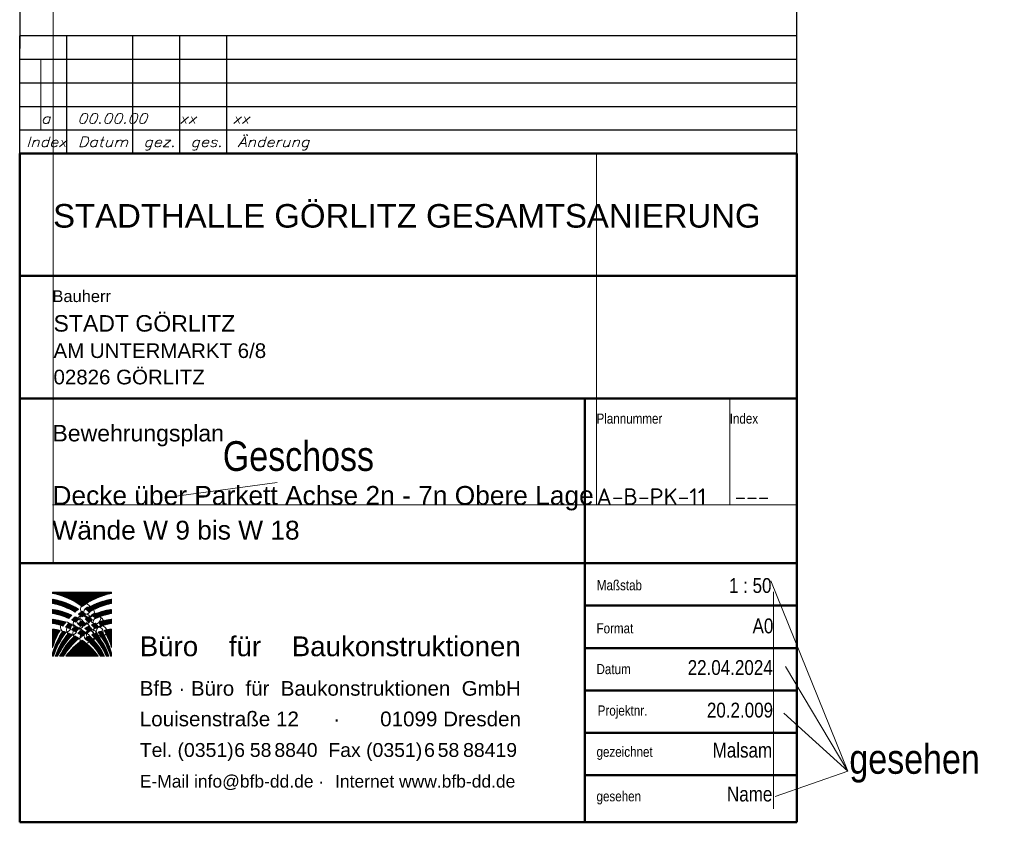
# Model space of a CAD drawing. Header units: millimetres. Extents: x 0 to 93, y 0 to 42.
# Tile 8 of 12: x 69.2 to 79.6, y 0.5 to 9. Entities that reach past the tile are written whole.
import ezdxf
from ezdxf.enums import TextEntityAlignment as Align

# ---------------------------------------------------------------- set-up
doc = ezdxf.new("R2010")
doc.units = ezdxf.units.MM
doc.styles.add('Arial', font='arial.ttf')
doc.styles.add('Arial Narrow', font='ARIALN.TTF')
doc.styles.add('isocp', font='isocp', dxfattribs={"width": 1.1})
doc.styles.add('Italic', font='Italic', dxfattribs={"width": 1.15})
pattern_1 = [(45, (0, 0), (-0.0035355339, 0.0035355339), [])]
pattern_2 = [(0, (0, 0), (0, 0.005), [])]

msp = doc.modelspace()

# ---------------------------------------------------------------- hatches: boundary and pattern name
at = {"lineweight": 13}
h = msp.add_hatch(dxfattribs=at)
h.set_pattern_fill('Mau', color=6, scale=0.01, angle=45, style=0, pattern_type=2)
h.set_pattern_definition(pattern_1)
h.paths.add_polyline_path([(70.158562, 2.841816), (70.158562, 2.7974), (70.144713, 2.794203), (70.13092, 2.790771), (70.117188, 2.787105), (70.10352, 2.783206), (70.08992, 2.779076), (70.076392, 2.774715), (70.06294, 2.770125), (70.049568, 2.765307), (70.03628, 2.760263), (70.02308, 2.754994), (70.00997, 2.749501), (69.996957, 2.743786), (69.984042, 2.737851), (69.971229, 2.731698), (69.958524, 2.725327), (69.945928, 2.718742), (69.933446, 2.711944), (69.921081, 2.704934), (69.917404, 2.708258), (69.913708, 2.711561), (69.909992, 2.714841), (69.906257, 2.718099), (69.902502, 2.721335), (69.898729, 2.724549), (69.894936, 2.72774), (69.891124, 2.730909), (69.887294, 2.734055), (69.883445, 2.737179), (69.894975, 2.744118), (69.906621, 2.750861), (69.91838, 2.757406), (69.930249, 2.763749), (69.942223, 2.76989), (69.9543, 2.775827), (69.966476, 2.781557), (69.978748, 2.78708), (69.991112, 2.792394), (70.003564, 2.797497), (70.016101, 2.802388), (70.02872, 2.807065), (70.041416, 2.811527), (70.054186, 2.815772), (70.067026, 2.8198), (70.079933, 2.82361), (70.092902, 2.827199), (70.105931, 2.830568), (70.119015, 2.833715), (70.132151, 2.836639), (70.145335, 2.83934)])
h.paths.add_polyline_path([(70.144573, 2.900796), (70.130639, 2.897428), (70.116766, 2.893821), (70.102956, 2.889977), (70.089214, 2.885897), (70.075544, 2.881582), (70.061949, 2.877034), (70.048435, 2.872253), (70.035005, 2.867241), (70.021663, 2.862), (70.008412, 2.85653), (69.995257, 2.850835), (69.982202, 2.844915), (69.96925, 2.838772), (69.956405, 2.832408), (69.943671, 2.825825), (69.931052, 2.819024), (69.918552, 2.812008), (69.906173, 2.804779), (69.89392, 2.797339), (69.881796, 2.78969), (69.869806, 2.781834), (69.857951, 2.773774), (69.846237, 2.765512), (69.834523, 2.773774), (69.822668, 2.781834), (69.810678, 2.78969), (69.798554, 2.797339), (69.786301, 2.804779), (69.773923, 2.812008), (69.761422, 2.819024), (69.748803, 2.825824), (69.736069, 2.832408), (69.723224, 2.838772), (69.710272, 2.844915), (69.697217, 2.850835), (69.684062, 2.85653), (69.670812, 2.862), (69.657469, 2.867241), (69.644039, 2.872253), (69.630525, 2.877034), (69.616931, 2.881582), (69.603261, 2.885897), (69.589519, 2.889977), (69.575709, 2.893821), (69.561835, 2.897428), (69.547901, 2.900796), (69.533912, 2.903925), (69.533912, 2.914662), (70.158562, 2.914662), (70.158562, 2.903925)])
h.paths.add_polyline_path([(69.797498, 2.744118), (69.785852, 2.750861), (69.774093, 2.757406), (69.762225, 2.763749), (69.750251, 2.76989), (69.738174, 2.775827), (69.725998, 2.781557), (69.713726, 2.78708), (69.701362, 2.792394), (69.68891, 2.797497), (69.676373, 2.802388), (69.663754, 2.807065), (69.651058, 2.811527), (69.638288, 2.815772), (69.625448, 2.8198), (69.612541, 2.82361), (69.599572, 2.827199), (69.586543, 2.830568), (69.573459, 2.833715), (69.560323, 2.836639), (69.54714, 2.83934), (69.533912, 2.841816), (69.533912, 2.7974), (69.547761, 2.794203), (69.561554, 2.790771), (69.575286, 2.787105), (69.588955, 2.783206), (69.602555, 2.779076), (69.616082, 2.774715), (69.629534, 2.770125), (69.642906, 2.765307), (69.656194, 2.760263), (69.669395, 2.754994), (69.682504, 2.749501), (69.695518, 2.743786), (69.708433, 2.737851), (69.721245, 2.731698), (69.733951, 2.725327), (69.746546, 2.718742), (69.759028, 2.711944), (69.771393, 2.704934), (69.77507, 2.708259), (69.778766, 2.711561), (69.782482, 2.714841), (69.786217, 2.718099), (69.789972, 2.721335), (69.793745, 2.724549), (69.797538, 2.72774), (69.801349, 2.730909), (69.805179, 2.734055), (69.809028, 2.737179)])
h = msp.add_hatch(dxfattribs=at)
h.set_pattern_fill('Mau', color=6, scale=0.01, angle=45, style=0, pattern_type=2)
h.set_pattern_definition(pattern_1)
h.paths.add_polyline_path([(69.726225, 2.677659), (69.714704, 2.682639), (69.7031, 2.687425), (69.691417, 2.692017), (69.67966, 2.696411), (69.66783, 2.700608), (69.655931, 2.704606), (69.643968, 2.708404), (69.631942, 2.712001), (69.619857, 2.715395), (69.607718, 2.718587), (69.595526, 2.721574), (69.583286, 2.724357), (69.571002, 2.726934), (69.558675, 2.729305), (69.546311, 2.731469), (69.533912, 2.733425), (69.533912, 2.690704), (69.546457, 2.688139), (69.558958, 2.68537), (69.571412, 2.682399), (69.583817, 2.679227), (69.596169, 2.675853), (69.608464, 2.67228), (69.6207, 2.668508), (69.632873, 2.664538), (69.64498, 2.66037), (69.657017, 2.656007), (69.668983, 2.65145), (69.680873, 2.646698), (69.692684, 2.641755), (69.704413, 2.63662), (69.707643, 2.640294), (69.710894, 2.643948), (69.714167, 2.647583), (69.717461, 2.651199), (69.720776, 2.654796), (69.724111, 2.658374), (69.727468, 2.661931), (69.730846, 2.665469), (69.734244, 2.668988), (69.737662, 2.672486)])
h = msp.add_hatch(dxfattribs=at)
h.set_pattern_fill('Mau', color=6, scale=0.01, angle=45, style=0, pattern_type=2)
h.set_pattern_definition(pattern_1)
h.paths.add_polyline_path([(70.158562, 2.733425), (70.158562, 2.690704), (70.146018, 2.688139), (70.133516, 2.68537), (70.121062, 2.682399), (70.108657, 2.679227), (70.096305, 2.675854), (70.08401, 2.67228), (70.071774, 2.668508), (70.059601, 2.664538), (70.047494, 2.66037), (70.035456, 2.656007), (70.023491, 2.65145), (70.011601, 2.646698), (69.99979, 2.641755), (69.98806, 2.63662), (69.98483, 2.640294), (69.981579, 2.643948), (69.978307, 2.647583), (69.975013, 2.651199), (69.971698, 2.654796), (69.968362, 2.658373), (69.965006, 2.661931), (69.961628, 2.665469), (69.95823, 2.668987), (69.954812, 2.672486), (69.966249, 2.677659), (69.977771, 2.682639), (69.989375, 2.687425), (70.001057, 2.692016), (70.012815, 2.696411), (70.024645, 2.700608), (70.036543, 2.704606), (70.048507, 2.708404), (70.060533, 2.712001), (70.072617, 2.715395), (70.084757, 2.718587), (70.096948, 2.721574), (70.109188, 2.724357), (70.121473, 2.726934), (70.133799, 2.729305), (70.146163, 2.731469)])
h = msp.add_hatch(dxfattribs=at)
h.set_pattern_fill('Mau', color=6, scale=0.01, angle=45, style=0, pattern_type=2)
h.set_pattern_definition(pattern_1)
h.paths.add_polyline_path([(69.661593, 2.601973), (69.650219, 2.605411), (69.638789, 2.608656), (69.627305, 2.611707), (69.615771, 2.614562), (69.604191, 2.617221), (69.592567, 2.619683), (69.580903, 2.621948), (69.569202, 2.624014), (69.557467, 2.625881), (69.545703, 2.627548), (69.533912, 2.629016), (69.533912, 2.585346), (69.54497, 2.583223), (69.555995, 2.580936), (69.566985, 2.578486), (69.577937, 2.575872), (69.588849, 2.573096), (69.599718, 2.570158), (69.610543, 2.567058), (69.62132, 2.563798), (69.632048, 2.560378), (69.642723, 2.556799), (69.645626, 2.561035), (69.648555, 2.565254), (69.651509, 2.569455), (69.65449, 2.573638), (69.657496, 2.577802), (69.660527, 2.581948), (69.663584, 2.586075), (69.666666, 2.590183), (69.669774, 2.594272), (69.672906, 2.598342)])
h = msp.add_hatch(dxfattribs=at)
h.set_pattern_fill('Mau', color=6, scale=0.01, angle=45, style=0, pattern_type=2)
h.set_pattern_definition(pattern_1)
h.paths.add_polyline_path([(69.95333, 2.521825), (69.949463, 2.525673), (69.945567, 2.529492), (69.941643, 2.533283), (69.937692, 2.537045), (69.933714, 2.540778), (69.929708, 2.544482), (69.925676, 2.548156), (69.921617, 2.551802), (69.917531, 2.555417), (69.913284, 2.553202), (69.909052, 2.550957), (69.904835, 2.548684), (69.900634, 2.546382), (69.896448, 2.544051), (69.892279, 2.541691), (69.888126, 2.539303), (69.88399, 2.536887), (69.87987, 2.534442), (69.875767, 2.53197), (69.880012, 2.528542), (69.884233, 2.525085), (69.888431, 2.521599), (69.892604, 2.518084), (69.896752, 2.51454), (69.900876, 2.510968), (69.904975, 2.507367), (69.90905, 2.503738), (69.913099, 2.500081), (69.917122, 2.496396), (69.921068, 2.49866), (69.925027, 2.500899), (69.928999, 2.503115), (69.932985, 2.505306), (69.936984, 2.507474), (69.940996, 2.509617), (69.945021, 2.511737), (69.949058, 2.513832), (69.953108, 2.515903), (69.95717, 2.51795)])
h.paths.add_polyline_path([(69.74165, 2.571537), (69.737574, 2.573364), (69.733486, 2.575165), (69.729386, 2.57694), (69.725276, 2.578688), (69.721154, 2.580411), (69.717021, 2.582107), (69.712878, 2.583776), (69.708724, 2.585419), (69.704559, 2.587036), (69.701081, 2.58308), (69.697628, 2.5791), (69.694203, 2.575098), (69.690804, 2.571074), (69.687431, 2.567026), (69.684086, 2.562957), (69.680768, 2.558865), (69.677477, 2.554751), (69.674214, 2.550616), (69.670978, 2.546459), (69.674838, 2.544946), (69.678689, 2.543413), (69.682531, 2.541859), (69.686365, 2.540283), (69.690191, 2.538687), (69.694007, 2.53707), (69.697815, 2.535432), (69.701613, 2.533773), (69.705403, 2.532093), (69.709183, 2.530392), (69.712722, 2.534426), (69.716287, 2.538437), (69.719877, 2.542425), (69.723493, 2.54639), (69.727134, 2.550331), (69.7308, 2.55425), (69.734492, 2.558144), (69.738208, 2.562015), (69.741949, 2.565862), (69.745715, 2.569684)])
h.paths.add_polyline_path([(69.88211, 2.584659), (69.878201, 2.587669), (69.874273, 2.590652), (69.870325, 2.59361), (69.866358, 2.596541), (69.862372, 2.599447), (69.858366, 2.602326), (69.854342, 2.605178), (69.850299, 2.608004), (69.846237, 2.610803), (69.842176, 2.608004), (69.838132, 2.605178), (69.834108, 2.602326), (69.830102, 2.599447), (69.826116, 2.596541), (69.822149, 2.59361), (69.818201, 2.590652), (69.814273, 2.587669), (69.810364, 2.584659), (69.806475, 2.581624), (69.810525, 2.579024), (69.814559, 2.5764), (69.818576, 2.57375), (69.822578, 2.571076), (69.826563, 2.568378), (69.830531, 2.565655), (69.834483, 2.562909), (69.838418, 2.560138), (69.842336, 2.557343), (69.846237, 2.554525), (69.850138, 2.557343), (69.854056, 2.560138), (69.857991, 2.562909), (69.861943, 2.565655), (69.865911, 2.568378), (69.869896, 2.571076), (69.873897, 2.57375), (69.877915, 2.576399), (69.881949, 2.579024), (69.885998, 2.581624)])
h.paths.add_polyline_path([(69.886252, 2.483748), (69.881909, 2.487137), (69.87754, 2.490493), (69.873145, 2.493814), (69.868724, 2.497101), (69.864277, 2.500352), (69.859804, 2.503569), (69.855307, 2.50675), (69.850784, 2.509896), (69.846237, 2.513006), (69.84169, 2.509896), (69.837168, 2.50675), (69.83267, 2.503569), (69.828198, 2.500352), (69.823751, 2.497101), (69.819329, 2.493814), (69.814934, 2.490493), (69.810565, 2.487138), (69.806223, 2.483748), (69.801907, 2.480324), (69.806436, 2.477432), (69.810944, 2.474508), (69.815431, 2.471552), (69.819897, 2.468564), (69.824341, 2.465544), (69.828765, 2.462494), (69.833166, 2.459411), (69.837545, 2.456298), (69.841902, 2.453154), (69.846237, 2.449978), (69.850572, 2.453154), (69.854929, 2.456298), (69.859308, 2.459411), (69.86371, 2.462493), (69.868133, 2.465544), (69.872578, 2.468564), (69.877044, 2.471551), (69.881531, 2.474507), (69.886039, 2.477432), (69.890567, 2.480324)])
h.paths.add_polyline_path([(69.842183, 2.710057), (69.838147, 2.707201), (69.834128, 2.70432), (69.830128, 2.701414), (69.826146, 2.698483), (69.822182, 2.695527), (69.818237, 2.692547), (69.814311, 2.689542), (69.810403, 2.686512), (69.806514, 2.683459), (69.810556, 2.680831), (69.814584, 2.678181), (69.818595, 2.675508), (69.822592, 2.672811), (69.826572, 2.670091), (69.830537, 2.667349), (69.834486, 2.664584), (69.83842, 2.661796), (69.842336, 2.658985), (69.846237, 2.656152), (69.850138, 2.658985), (69.854055, 2.661796), (69.857988, 2.664584), (69.861937, 2.667349), (69.865902, 2.670091), (69.869883, 2.672811), (69.873879, 2.675508), (69.877891, 2.678181), (69.881918, 2.680831), (69.88596, 2.683458), (69.882071, 2.686512), (69.878164, 2.689542), (69.874237, 2.692547), (69.870292, 2.695527), (69.866328, 2.698483), (69.862346, 2.701414), (69.858346, 2.70432), (69.854327, 2.707201), (69.850291, 2.710057), (69.846237, 2.712888)])
h.paths.add_polyline_path([(69.915563, 2.652921), (69.911358, 2.650652), (69.907169, 2.648356), (69.902994, 2.646033), (69.898834, 2.643684), (69.894689, 2.641308), (69.890559, 2.638906), (69.886445, 2.636478), (69.882346, 2.634023), (69.878263, 2.631543), (69.882076, 2.628445), (69.88587, 2.625325), (69.889646, 2.622183), (69.893403, 2.619019), (69.897142, 2.615833), (69.900862, 2.612625), (69.904563, 2.609395), (69.908246, 2.606143), (69.911908, 2.60287), (69.915552, 2.599576), (69.919514, 2.60185), (69.923489, 2.604101), (69.927478, 2.606329), (69.931479, 2.608534), (69.935492, 2.610715), (69.939518, 2.612874), (69.943557, 2.615009), (69.947608, 2.617121), (69.951671, 2.619209), (69.955746, 2.621273), (69.952246, 2.624763), (69.948723, 2.62823), (69.94518, 2.631675), (69.941614, 2.635098), (69.938028, 2.638499), (69.93442, 2.641877), (69.930792, 2.645233), (69.927142, 2.648566), (69.923472, 2.651876), (69.919781, 2.655163)])
h.paths.add_polyline_path([(69.810399, 2.628445), (69.806604, 2.625325), (69.802828, 2.622183), (69.799071, 2.619019), (69.795332, 2.615832), (69.791612, 2.612624), (69.78791, 2.609394), (69.784228, 2.606143), (69.780565, 2.60287), (69.776922, 2.599575), (69.772959, 2.60185), (69.768984, 2.604101), (69.764996, 2.606329), (69.760995, 2.608534), (69.756981, 2.610715), (69.752955, 2.612874), (69.748916, 2.615009), (69.744865, 2.617121), (69.740802, 2.619209), (69.736727, 2.621273), (69.740228, 2.624762), (69.74375, 2.62823), (69.747294, 2.631675), (69.750859, 2.635098), (69.754445, 2.638499), (69.758053, 2.641877), (69.761682, 2.645233), (69.765331, 2.648566), (69.769001, 2.651876), (69.772692, 2.655163), (69.776911, 2.652921), (69.781115, 2.650652), (69.785305, 2.648356), (69.78948, 2.646033), (69.79364, 2.643684), (69.797785, 2.641308), (69.801915, 2.638906), (69.806029, 2.636478), (69.810128, 2.634023), (69.814211, 2.631542)])
h = msp.add_hatch(dxfattribs=at)
h.set_pattern_fill('Mau', color=6, scale=0.01, angle=45, style=0, pattern_type=2)
h.set_pattern_definition(pattern_1)
h.paths.add_polyline_path([(70.158562, 2.629016), (70.158562, 2.585346), (70.147504, 2.583223), (70.136479, 2.580936), (70.125489, 2.578486), (70.114537, 2.575872), (70.103625, 2.573096), (70.092756, 2.570158), (70.081931, 2.567058), (70.071154, 2.563798), (70.060426, 2.560378), (70.04975, 2.556799), (70.046847, 2.561035), (70.043919, 2.565254), (70.040964, 2.569455), (70.037984, 2.573638), (70.034978, 2.577802), (70.031946, 2.581948), (70.028889, 2.586075), (70.025807, 2.590183), (70.0227, 2.594272), (70.019567, 2.598342), (70.030881, 2.601973), (70.042254, 2.605411), (70.053685, 2.608656), (70.065168, 2.611707), (70.076702, 2.614562), (70.088283, 2.617221), (70.099907, 2.619683), (70.111571, 2.621948), (70.123272, 2.624014), (70.135007, 2.625881), (70.146771, 2.627549)])
h = msp.add_hatch(dxfattribs=at)
h.set_pattern_fill('Mau', color=6, scale=0.01, style=0, pattern_type=2)
h.set_pattern_definition(pattern_2)
h.paths.add_polyline_path([(69.605402, 2.512144), (69.597528, 2.513916), (69.589635, 2.515598), (69.581723, 2.517189), (69.573793, 2.518688), (69.565846, 2.520096), (69.557883, 2.521412), (69.549906, 2.522636), (69.541915, 2.523768), (69.533912, 2.524808), (69.533912, 2.329421), (69.538138, 2.342914), (69.542592, 2.356334), (69.547272, 2.369677), (69.552176, 2.382939), (69.557305, 2.396116), (69.562655, 2.409205), (69.568226, 2.422201), (69.574016, 2.435101), (69.580023, 2.447901), (69.586245, 2.460598), (69.592681, 2.473188), (69.59933, 2.485668), (69.606188, 2.498033), (69.613254, 2.51028)])
h = msp.add_hatch(dxfattribs=at)
h.set_pattern_fill('Mau', color=6, scale=0.01, angle=45, style=0, pattern_type=2)
h.set_pattern_definition(pattern_1)
h.paths.add_polyline_path([(69.812603, 2.534442), (69.808483, 2.536887), (69.804347, 2.539303), (69.800194, 2.541691), (69.796025, 2.544051), (69.79184, 2.546381), (69.787638, 2.548684), (69.783422, 2.550957), (69.77919, 2.553202), (69.774942, 2.555417), (69.770857, 2.551802), (69.766798, 2.548156), (69.762765, 2.544482), (69.75876, 2.540778), (69.754781, 2.537044), (69.75083, 2.533282), (69.746907, 2.529492), (69.743011, 2.525673), (69.739143, 2.521825), (69.735303, 2.517949), (69.739366, 2.515903), (69.743416, 2.513832), (69.747453, 2.511737), (69.751478, 2.509618), (69.75549, 2.507474), (69.759489, 2.505306), (69.763475, 2.503114), (69.767447, 2.500899), (69.771406, 2.498659), (69.775352, 2.496396), (69.779375, 2.500082), (69.783424, 2.503739), (69.787498, 2.507368), (69.791598, 2.510968), (69.795722, 2.51454), (69.79987, 2.518084), (69.804043, 2.521599), (69.80824, 2.525085), (69.812461, 2.528542), (69.816706, 2.531969)])
h = msp.add_hatch(dxfattribs=at)
h.set_pattern_fill('Mau', color=6, scale=0.01, angle=45, style=0, pattern_type=2)
h.set_pattern_definition(pattern_1)
h.paths.add_polyline_path([(70.158562, 2.272054), (70.158562, 2.236712), (70.149103, 2.236712), (70.144559, 2.250439), (70.139779, 2.264086), (70.134763, 2.277648), (70.129513, 2.291121), (70.124032, 2.304501), (70.11832, 2.317785), (70.11238, 2.330968), (70.106212, 2.344046), (70.099819, 2.357016), (70.093203, 2.369873), (70.086366, 2.382614), (70.07931, 2.395235), (70.072036, 2.407733), (70.064548, 2.420102), (70.056847, 2.43234), (70.048936, 2.444444), (70.040816, 2.456409), (70.032491, 2.468231), (70.023963, 2.479908), (70.015235, 2.491436), (70.018944, 2.492712), (70.022661, 2.493967), (70.026384, 2.495201), (70.030114, 2.496415), (70.033851, 2.497607), (70.037594, 2.498778), (70.041344, 2.499929), (70.045101, 2.501058), (70.048863, 2.502166), (70.052632, 2.503253), (70.060026, 2.492026), (70.067228, 2.480676), (70.074236, 2.469204), (70.081049, 2.457616), (70.087664, 2.445913), (70.094079, 2.4341), (70.100293, 2.422179), (70.106304, 2.410155), (70.11211, 2.398031), (70.117709, 2.38581), (70.123101, 2.373496), (70.128282, 2.361091), (70.133252, 2.348601), (70.13801, 2.336028), (70.142554, 2.323377), (70.146882, 2.31065), (70.150993, 2.297851), (70.154887, 2.284985)])
h.paths.add_polyline_path([(70.158562, 2.524808), (70.158562, 2.329421), (70.154336, 2.342914), (70.149882, 2.356334), (70.145203, 2.369677), (70.140298, 2.382939), (70.13517, 2.396116), (70.129819, 2.409205), (70.124248, 2.422201), (70.118459, 2.435101), (70.112452, 2.447901), (70.106229, 2.460598), (70.099793, 2.473188), (70.093145, 2.485668), (70.086286, 2.498033), (70.07922, 2.51028), (70.087073, 2.512144), (70.094946, 2.513916), (70.102839, 2.515598), (70.110752, 2.517189), (70.118682, 2.518688), (70.126629, 2.520096), (70.134591, 2.521412), (70.142568, 2.522636), (70.150559, 2.523768)])
h.paths.add_polyline_path([(70.131287, 2.236712), (70.103303, 2.236712), (70.097855, 2.248701), (70.092209, 2.260596), (70.086364, 2.272396), (70.080323, 2.284097), (70.074088, 2.295695), (70.067661, 2.307188), (70.061042, 2.318572), (70.054234, 2.329844), (70.04724, 2.341), (70.04006, 2.352039), (70.032697, 2.362956), (70.025153, 2.373749), (70.01743, 2.384414), (70.00953, 2.394949), (70.001455, 2.405351), (69.993208, 2.415617), (69.984791, 2.425743), (69.976206, 2.435728), (69.967456, 2.445568), (69.958543, 2.455261), (69.949469, 2.464804), (69.953485, 2.466657), (69.957513, 2.468485), (69.961552, 2.470287), (69.965602, 2.472064), (69.969664, 2.473815), (69.973736, 2.47554), (69.97782, 2.477239), (69.981914, 2.478913), (69.986018, 2.480561), (69.990133, 2.482183), (69.998509, 2.472308), (70.006714, 2.46229), (70.014743, 2.452132), (70.022596, 2.441836), (70.03027, 2.431406), (70.037762, 2.420844), (70.04507, 2.410155), (70.052192, 2.399341), (70.059126, 2.388405), (70.06587, 2.377351), (70.072422, 2.366182), (70.078779, 2.354902), (70.084941, 2.343513), (70.090905, 2.332019), (70.096668, 2.320424), (70.102231, 2.308731), (70.10759, 2.296943), (70.112745, 2.285064), (70.117694, 2.273098), (70.122434, 2.261049), (70.126966, 2.248919)])
h.paths.add_polyline_path([(70.079162, 2.247268), (70.073806, 2.257736), (70.068276, 2.268112), (70.062571, 2.278393), (70.056695, 2.288578), (70.050649, 2.298662), (70.044434, 2.308643), (70.038052, 2.318519), (70.031506, 2.328286), (70.024796, 2.337941), (70.017925, 2.347483), (70.010895, 2.356907), (70.003707, 2.366213), (69.996364, 2.375396), (69.988868, 2.384455), (69.981221, 2.393386), (69.973425, 2.402188), (69.965482, 2.410857), (69.957395, 2.419392), (69.949165, 2.42779), (69.940796, 2.436049), (69.932289, 2.444165), (69.923646, 2.452138), (69.918913, 2.449671), (69.914198, 2.447168), (69.909502, 2.44463), (69.904826, 2.442056), (69.90017, 2.439446), (69.895534, 2.4368), (69.890918, 2.43412), (69.886323, 2.431404), (69.881749, 2.428654), (69.877195, 2.425868), (69.886866, 2.417789), (69.896402, 2.40955), (69.905799, 2.401153), (69.915055, 2.392601), (69.924168, 2.383897), (69.933134, 2.375041), (69.941951, 2.366038), (69.950618, 2.356889), (69.959131, 2.347597), (69.967488, 2.338165), (69.975687, 2.328595), (69.983725, 2.31889), (69.991601, 2.309052), (69.999312, 2.299085), (70.006856, 2.28899), (70.014231, 2.278772), (70.021435, 2.268432), (70.028465, 2.257973), (70.035321, 2.247399), (70.041999, 2.236712), (70.084341, 2.236712)])
h = msp.add_hatch(dxfattribs=at)
h.set_pattern_fill('Mau', color=6, scale=0.01, angle=45, style=0, pattern_type=2)
h.set_pattern_definition(pattern_1)
h.paths.add_polyline_path([(70.018259, 2.550616), (70.014996, 2.554751), (70.011705, 2.558865), (70.008387, 2.562957), (70.005042, 2.567026), (70.00167, 2.571073), (69.998271, 2.575098), (69.994845, 2.5791), (69.991393, 2.583079), (69.987914, 2.587036), (69.98375, 2.585419), (69.979596, 2.583776), (69.975452, 2.582107), (69.97132, 2.580411), (69.967198, 2.578688), (69.963087, 2.57694), (69.958987, 2.575165), (69.954899, 2.573364), (69.950823, 2.571537), (69.946758, 2.569684), (69.950524, 2.565862), (69.954265, 2.562015), (69.957981, 2.558144), (69.961673, 2.554249), (69.965339, 2.550331), (69.96898, 2.54639), (69.972596, 2.542425), (69.976187, 2.538437), (69.979751, 2.534426), (69.98329, 2.530392), (69.98707, 2.532093), (69.99086, 2.533773), (69.994659, 2.535432), (69.998466, 2.53707), (70.002283, 2.538687), (70.006108, 2.540283), (70.009942, 2.541859), (70.013785, 2.543413), (70.017636, 2.544946), (70.021495, 2.546458)])
h = msp.add_hatch(dxfattribs=at)
h.set_pattern_fill('Mau', color=6, scale=0.01, style=0, pattern_type=2)
h.set_pattern_definition(pattern_2)
h.paths.add_polyline_path([(69.738989, 2.466657), (69.734962, 2.468485), (69.730922, 2.470287), (69.726872, 2.472064), (69.72281, 2.473815), (69.718738, 2.47554), (69.714655, 2.47724), (69.71056, 2.478914), (69.706456, 2.480561), (69.702341, 2.482183), (69.693965, 2.472309), (69.685761, 2.46229), (69.677731, 2.452132), (69.669878, 2.441836), (69.662205, 2.431406), (69.654713, 2.420845), (69.647404, 2.410155), (69.640282, 2.399341), (69.633348, 2.388405), (69.626604, 2.377351), (69.620052, 2.366182), (69.613695, 2.354902), (69.607533, 2.343513), (69.60157, 2.332019), (69.595806, 2.320424), (69.590243, 2.308731), (69.584884, 2.296943), (69.579729, 2.285065), (69.574781, 2.273099), (69.57004, 2.261049), (69.565508, 2.248919), (69.561187, 2.236712), (69.58917, 2.236712), (69.594618, 2.2487), (69.600265, 2.260596), (69.60611, 2.272396), (69.61215, 2.284097), (69.618385, 2.295695), (69.624813, 2.307188), (69.631432, 2.318572), (69.638239, 2.329844), (69.645234, 2.341001), (69.652414, 2.352039), (69.659777, 2.362956), (69.667321, 2.373749), (69.675044, 2.384414), (69.682944, 2.39495), (69.691019, 2.405351), (69.699266, 2.415617), (69.707683, 2.425744), (69.716268, 2.435728), (69.725018, 2.445569), (69.733931, 2.455262), (69.743005, 2.464804)])
h.paths.add_polyline_path([(69.533912, 2.236712), (69.533912, 2.272054), (69.537587, 2.284985), (69.54148, 2.297851), (69.545592, 2.31065), (69.54992, 2.323377), (69.554464, 2.336028), (69.559221, 2.348601), (69.564192, 2.361091), (69.569373, 2.373496), (69.574764, 2.38581), (69.580364, 2.398031), (69.58617, 2.410155), (69.592181, 2.422179), (69.598395, 2.4341), (69.60481, 2.445913), (69.611425, 2.457615), (69.618238, 2.469204), (69.625246, 2.480676), (69.632448, 2.492026), (69.639841, 2.503253), (69.64361, 2.502166), (69.647373, 2.501058), (69.651129, 2.499929), (69.654879, 2.498778), (69.658623, 2.497607), (69.66236, 2.496415), (69.66609, 2.495202), (69.669814, 2.493967), (69.67353, 2.492712), (69.677239, 2.491437), (69.668511, 2.479909), (69.659982, 2.468232), (69.651658, 2.456409), (69.643538, 2.444444), (69.635627, 2.432341), (69.627926, 2.420102), (69.620437, 2.407733), (69.613164, 2.395236), (69.606108, 2.382615), (69.59927, 2.369873), (69.592655, 2.357016), (69.586262, 2.344046), (69.580094, 2.330968), (69.574154, 2.317785), (69.568442, 2.304501), (69.56296, 2.291121), (69.557711, 2.277648), (69.552695, 2.264086), (69.547915, 2.250439), (69.543371, 2.236712)])
h = msp.add_hatch(dxfattribs=at)
h.set_pattern_fill('Mau', color=6, scale=0.01, style=0, pattern_type=2)
h.set_pattern_definition(pattern_2)
h.paths.add_polyline_path([(69.810726, 2.428654), (69.806151, 2.431404), (69.801556, 2.43412), (69.79694, 2.436801), (69.792304, 2.439446), (69.787647, 2.442056), (69.782971, 2.44463), (69.778276, 2.447169), (69.773561, 2.449672), (69.768827, 2.452139), (69.760185, 2.444166), (69.751678, 2.436049), (69.743309, 2.42779), (69.735079, 2.419392), (69.726992, 2.410858), (69.719049, 2.402188), (69.711253, 2.393386), (69.703605, 2.384455), (69.696109, 2.375396), (69.688767, 2.366213), (69.681579, 2.356908), (69.674549, 2.347483), (69.667678, 2.337941), (69.660968, 2.328286), (69.654421, 2.318519), (69.64804, 2.308643), (69.641825, 2.298662), (69.635778, 2.288578), (69.629902, 2.278394), (69.624198, 2.268112), (69.618667, 2.257736), (69.613312, 2.247268), (69.608133, 2.236713), (69.650474, 2.236712), (69.657153, 2.247399), (69.664008, 2.257973), (69.671039, 2.268432), (69.678243, 2.278772), (69.685618, 2.28899), (69.693161, 2.299085), (69.700872, 2.309052), (69.708748, 2.31889), (69.716787, 2.328595), (69.724986, 2.338165), (69.733343, 2.347598), (69.741856, 2.35689), (69.750522, 2.366038), (69.75934, 2.375042), (69.768306, 2.383897), (69.777419, 2.392602), (69.786675, 2.401154), (69.796072, 2.40955), (69.805608, 2.417789), (69.815279, 2.425868)])
h = msp.add_hatch(dxfattribs=at)
h.set_pattern_fill('Mau', color=6, scale=0.01, angle=45, style=0, pattern_type=2)
h.set_pattern_definition(pattern_1)
h.paths.add_polyline_path([(70.017537, 2.236712), (69.674937, 2.236712), (69.682043, 2.246492), (69.689317, 2.256147), (69.696756, 2.265675), (69.704359, 2.275073), (69.712123, 2.284338), (69.720045, 2.293468), (69.728125, 2.30246), (69.736358, 2.311311), (69.744743, 2.320018), (69.753277, 2.32858), (69.761957, 2.336992), (69.770782, 2.345254), (69.779748, 2.353362), (69.788852, 2.361314), (69.798093, 2.369107), (69.807467, 2.37674), (69.816971, 2.38421), (69.826603, 2.391514), (69.836359, 2.398652), (69.846237, 2.405619), (69.856115, 2.398652), (69.865872, 2.391515), (69.875504, 2.38421), (69.885008, 2.37674), (69.894381, 2.369107), (69.903622, 2.361314), (69.912727, 2.353362), (69.921692, 2.345254), (69.930517, 2.336992), (69.939198, 2.32858), (69.947732, 2.320018), (69.956116, 2.311311), (69.96435, 2.30246), (69.972429, 2.293468), (69.980352, 2.284338), (69.988116, 2.275073), (69.995718, 2.265675), (70.003158, 2.256147), (70.010431, 2.246491)])

# ---------------------------------------------------------------- linework, layer by layer
at = {"color": 9, "linetype": 'Continuous', "lineweight": 0}
for p, q in [((69.538659, 7.573337), (69.538659, 17.539281)), ((69.409278, 8.573337), (69.409278, 7.823337)), ((69.538659, 3.223337), (69.538659, 7.573337)), ((75.306865, 7.573337), (75.306865, 3.843322)), ((76.720712, 4.973337), (76.720712, 3.843322)), ((71.918584, 4.079645), (70.844021, 3.934992)), ((69.531433, 3.843322), (77.433912, 3.843322)), ((77.974459, 1.015126), (77.156808, 3.037884)), ((70.158562, 2.914662), (69.533912, 2.914662)), ((69.533912, 2.914662), (69.533912, 2.903925)), ((69.533912, 2.841816), (69.533912, 2.7974)), ((70.158562, 2.914662), (70.158562, 2.903925)), ((70.158562, 2.841816), (70.158562, 2.7974)), ((77.185745, 2.919092), (77.185745, 0.616708)), ((69.533912, 2.733425), (69.533912, 2.690704)), ((70.158562, 2.733425), (70.158562, 2.690704)), ((69.533912, 2.629016), (69.533912, 2.585346)), ((70.158562, 2.629016), (70.158562, 2.585346)), ((69.533912, 2.524808), (69.533912, 2.329421)), ((70.158562, 2.524808), (70.158562, 2.329421)), ((69.533912, 2.236712), (69.533912, 2.272054)), ((69.533912, 2.236712), (69.54337, 2.236712)), ((69.561187, 2.236712), (69.58917, 2.236712)), ((69.650474, 2.236712), (69.608133, 2.236712)), ((70.017537, 2.236712), (69.674937, 2.236712)), ((70.041999, 2.236712), (70.084341, 2.236712)), ((70.131287, 2.236712), (70.103303, 2.236712)), ((70.158562, 2.236712), (70.149103, 2.236712)), ((70.158562, 2.272054), (70.158562, 2.236712)), ((77.974459, 1.015126), (77.311162, 2.128908)), ((77.974459, 1.015126), (77.294012, 1.631544)), ((77.974459, 1.015126), (77.202331, 0.748875))]:
    msp.add_line(p, q, dxfattribs=at)
at = {"color": 3, "linetype": 'Continuous', "lineweight": 25}
for p, q in [((69.183912, 13.682406), (69.183912, 8.688337)), ((77.433912, 8.688337), (77.433912, 13.682406)), ((69.183912, 7.573337), (69.183912, 8.823337)), ((77.433912, 8.823337), (69.183912, 8.823337)), ((69.683912, 7.573337), (69.683912, 8.823337)), ((70.383912, 7.573337), (70.383912, 8.823337)), ((70.883912, 7.573337), (70.883912, 8.823337)), ((71.383912, 7.573337), (71.383912, 8.823337)), ((77.433912, 7.573337), (77.433912, 8.823337)), ((69.183912, 8.573337), (77.433912, 8.573337)), ((69.183912, 8.323337), (77.433912, 8.323337)), ((69.183912, 8.073337), (77.433912, 8.073337)), ((69.183912, 7.823337), (77.433912, 7.823337))]:
    msp.add_line(p, q, dxfattribs=at)
at = {"color": 4, "linetype": 'Continuous', "lineweight": 50}
for p, q in [((69.183912, 0.473337), (69.183912, 7.573337)), ((69.183912, 7.573337), (77.433912, 7.573337)), ((77.433912, 7.573337), (77.433912, 1.973333)), ((69.183912, 6.273337), (77.433912, 6.273337)), ((77.433912, 5.223337), (77.433912, 4.973337)), ((77.433912, 4.973337), (69.183912, 4.973337)), ((75.183912, 4.973337), (75.183912, 0.473337)), ((69.183912, 3.223337), (77.433912, 3.223337)), ((77.433912, 2.773337), (75.183912, 2.773337)), ((77.433912, 2.323337), (75.183912, 2.323337)), ((77.433912, 1.973333), (77.433912, 0.473337)), ((77.433912, 1.873337), (75.183912, 1.873337)), ((77.433912, 1.423337), (75.183912, 1.423337)), ((77.433912, 0.973337), (75.183912, 0.973337)), ((77.433912, 0.473337), (69.183912, 0.473337))]:
    msp.add_line(p, q, dxfattribs=at)
at = {"color": 9, "linetype": 'Continuous', "lineweight": 0}
for centre in [(69.883445, 2.737179), (69.921081, 2.704934), (69.806475, 2.581624), (69.846237, 2.610803), (69.878263, 2.631542), (69.98806, 2.63662), (70.019567, 2.598342), (69.670978, 2.546459), (69.735303, 2.51795), (69.801907, 2.480324), (69.875767, 2.531969), (69.949469, 2.464804), (70.015235, 2.491437), (70.052632, 2.503253), (69.877195, 2.425868), (69.923646, 2.452138)]:
    msp.add_circle(centre, 0.0555, dxfattribs=at)
for centre, radius, start, end in [((69.358357, 2.086209), 0.836349, 54.3138374, 77.8831293), ((69.394761, 2.061967), 0.792167, 58.4693663, 79.8830079), ((70.334116, 2.086209), 0.836349, 102.1168037, 125.686107), ((70.297713, 2.061967), 0.792167, 100.1169921, 121.5306953), ((69.352657, 1.980685), 0.836586, 59.964978, 77.4870507), ((69.423449, 1.993001), 0.748619, 65.1828623, 81.5146963), ((70.334116, 2.086209), 0.836349, 128.8904837, 132.2861129), ((69.358357, 2.086209), 0.836349, 47.7138226, 51.1095034), ((70.339816, 1.980685), 0.836586, 102.5128824, 120.0349628), ((70.269025, 1.993001), 0.748619, 98.4853048, 114.8171409), ((69.382066, 1.916202), 0.789247, 65.8941472, 78.9074964), ((69.453338, 1.933669), 0.7, 71.7195402, 83.3902777), ((70.334116, 2.086209), 0.836348, 135.492984, 138.8438914), ((70.297713, 2.061967), 0.792167, 131.5111231, 135.0859007), ((69.382066, 1.916202), 0.789246, 59.980569, 63.2969467), ((69.423449, 1.993001), 0.748619, 58.5350257, 62.1915834), ((70.339816, 1.980685), 0.836586, 128.9228894, 132.2872289), ((70.297713, 2.061967), 0.792167, 124.7450225, 128.3212544), ((69.352657, 1.980685), 0.836587, 53.8435051, 57.1452953), ((69.394761, 2.061967), 0.792167, 51.6787424, 55.2549775), ((70.339816, 1.980685), 0.836586, 122.8546509, 126.1564436), ((70.269025, 1.993001), 0.748619, 117.8084756, 121.4649623), ((69.352657, 1.980685), 0.836586, 47.7127803, 51.0770659), ((70.310408, 1.916202), 0.789247, 116.7031149, 120.0194902), ((69.394761, 2.061967), 0.792167, 44.9141606, 48.4889455), ((69.358357, 2.086209), 0.836348, 41.1560983, 44.5069582), ((70.310408, 1.916202), 0.789247, 101.0925036, 114.1059191), ((70.239136, 1.933669), 0.7, 96.6097232, 108.2805401), ((69.396757, 1.840909), 0.756966, 71.0382693, 79.5608968), ((69.447716, 1.830135), 0.7, 76.3209525, 82.9268095), ((70.334116, 2.086209), 0.836348, 149.5323807, 163.0939999), ((70.334116, 2.086209), 0.836349, 142.2408122, 145.7592267), ((70.297713, 2.061967), 0.792167, 138.4842652, 142.2945207), ((69.396757, 1.840909), 0.756966, 65.6232795, 68.7607503), ((69.453338, 1.933669), 0.7, 65.3117012, 68.9681275), ((70.339816, 1.980685), 0.836586, 135.2470516, 138.9221215), ((70.269025, 1.993001), 0.748619, 131.2993068, 135.4747935), ((69.396757, 1.840909), 0.756967, 59.990233, 63.4332225), ((69.453338, 1.933669), 0.7, 58.728275, 62.6493784), ((70.310408, 1.916202), 0.789247, 128.7214889, 132.6822833), ((70.239136, 1.933669), 0.7, 124.1446498, 128.6537619), ((70.269025, 1.993001), 0.748619, 124.3854412, 128.1608203), ((69.382066, 1.916202), 0.789247, 53.9763617, 57.4701106), ((69.423449, 1.993001), 0.748619, 51.8392352, 55.6145545), ((70.310408, 1.916202), 0.789247, 122.5299506, 126.0236383), ((69.453338, 1.933669), 0.7, 51.346233, 55.8553502), ((70.239136, 1.933669), 0.7, 117.3506905, 121.2717907), ((69.382066, 1.916202), 0.789247, 47.3177019, 51.2785542), ((70.295716, 1.840909), 0.756966, 116.5667775, 120.0097015), ((69.423449, 1.993001), 0.748618, 44.5252656, 48.7007557), ((70.239136, 1.933669), 0.7, 111.0319489, 114.6883732), ((69.352657, 1.980685), 0.836586, 41.0778734, 44.7529387), ((70.295716, 1.840909), 0.756966, 111.2392525, 114.3767236), ((69.394761, 2.061967), 0.792166, 37.7055235, 41.5157828), ((69.358357, 2.086209), 0.836349, 34.240779, 37.7591932), ((70.295716, 1.840909), 0.756966, 100.4390288, 108.9617332), ((70.244757, 1.830135), 0.7, 97.0731092, 103.6789661), ((69.358357, 2.086209), 0.836349, 16.9059736, 30.4675845), ((70.297713, 2.061967), 0.792167, 146.1471342, 164.6208319), ((70.339816, 1.980685), 0.836586, 142.3729331, 162.1793571), ((70.269025, 1.993001), 0.748619, 139.198019, 161.0012095), ((70.310408, 1.916202), 0.789247, 135.965143, 156.0401594), ((70.239136, 1.933669), 0.700001, 132.2115164, 154.3470932), ((69.447716, 1.830135), 0.7, 70.8592501, 74.0699105), ((70.295716, 1.840909), 0.756966, 129.3968232, 148.4742564), ((70.244757, 1.830135), 0.7, 124.7024263, 144.4914476), ((69.447716, 1.830135), 0.7, 65.0491098, 68.6693323), ((69.447716, 1.830135), 0.7, 58.325711, 62.6948131), ((69.396757, 1.840909), 0.756967, 53.5734973, 57.6405921), ((70.295716, 1.840909), 0.756966, 122.359348, 126.4264463), ((69.447716, 1.830135), 0.700001, 35.5085048, 55.2975064), ((70.244757, 1.830135), 0.699999, 117.3052094, 121.6742322), ((69.396757, 1.840909), 0.756966, 31.5257436, 50.6031087), ((69.453338, 1.933669), 0.7, 25.6529348, 47.7885167), ((70.244757, 1.830135), 0.7, 111.330601, 114.9508298), ((69.382066, 1.916202), 0.789246, 23.9598634, 44.0348518), ((69.423449, 1.993001), 0.748619, 18.9988082, 40.801952), ((70.244757, 1.830135), 0.7, 105.9300918, 109.1406753), ((69.352657, 1.980685), 0.836586, 17.8206429, 37.6270197), ((69.394761, 2.061967), 0.792167, 15.3791681, 33.8529001)]:
    msp.add_arc(centre, radius, start, end, dxfattribs=at)

# ---------------------------------------------------------------- texts
at = {"color": 9, "lineweight": 0, "style": 'Italic', "width": 1.15}
msp.add_text('a   00.00.00   xx    xx', height=0.1075, dxfattribs=at).set_placement((69.409278, 7.890654))
at = {"color": 3, "lineweight": 25, "width": 1.15}
for s, height, style, p in [('Index', 0.1075, 'Italic', (69.252857, 7.643251)), ('Datum', 0.1075, 'Italic', (69.800318, 7.643251)), ('Änderung', 0.1075, 'Italic', (71.496137, 7.643251)), ('gez.', 0.1075, 'Italic', (70.496137, 7.643251)), ('ges.', 0.1075, 'Italic', (70.996137, 7.643251)), ('A-B-PK-11', 0.175, 'isocp', (75.306865, 3.843322)), ('---', 0.175, 'isocp', (76.77226, 3.843322))]:
    msp.add_text(s, height=height, dxfattribs=dict(at, style=style)).set_placement(p)
at = {"color": 2, "lineweight": 35, "style": 'Arial'}
for s, height, p in [('STADTHALLE GÖRLITZ GESAMTSANIERUNG', 0.25, (69.538659, 6.786233)), ('STADT GÖRLITZ', 0.175, (69.543015, 5.682106)), ('AM UNTERMARKT 6/8', 0.1555, (69.543015, 5.402206)), ('02826 GÖRLITZ', 0.1555, (69.543015, 5.122306)), ('Bewehrungsplan', 0.175, (69.531433, 4.516571)), ('BfB · Büro  für  Baukonstruktionen  GmbH', 0.1555, (70.458562, 1.817386)), ('Louisenstraße 12      ·       01099 Dresden', 0.1565, (70.458562, 1.492387)), ('Tel. (0351)', 0.1475, (70.458562, 1.167384)), ('6', 0.1475, (71.460696, 1.167384)), ('58', 0.1475, (71.626966, 1.167384)), ('8840  Fax (0351)', 0.1475, (71.887456, 1.167384)), ('6', 0.1475, (73.476552, 1.167387)), ('58', 0.1475, (73.620792, 1.167387)), ('88419', 0.1475, (73.890452, 1.167387)), ('E-Mail info@bfb-dd.de ·', 0.1325, (70.458562, 0.842386))]:
    msp.add_text(s, height=height, dxfattribs=at).set_placement(p)
at = {"color": 3, "lineweight": 25}
for s, height, style, p in [('Bauherr', 0.125, 'Arial', (69.531433, 5.995689)), ('Plannummer', 0.1075, 'Arial Narrow', (75.306866, 4.705305)), ('Index', 0.1075, 'Arial Narrow', (76.720712, 4.705305)), ('Maßstab', 0.1075, 'Arial Narrow', (75.310101, 2.936472)), ('Format', 0.1075, 'Arial Narrow', (75.306866, 2.479048)), ('Datum', 0.1075, 'Arial Narrow', (75.306866, 2.046424)), ('Projektnr.', 0.1075, 'Arial Narrow', (75.319099, 1.606264)), ('gezeichnet', 0.1075, 'Arial Narrow', (75.306866, 1.168411)), ('gesehen', 0.1075, 'Arial Narrow', (75.306866, 0.695708))]:
    msp.add_text(s, height=height, dxfattribs=dict(at, style=style)).set_placement(p)
at = {"color": 9, "lineweight": 0, "style": 'Arial Narrow'}
for s, p in [('Geschoss', (71.339973, 4.203633)), ('gesehen', (77.990434, 0.988501))]:
    msp.add_text(s, height=0.315, dxfattribs=at).set_placement(p)
at = {"color": 4, "lineweight": 50, "style": 'Arial'}
for s, height, p in [('Decke über Parkett Achse 2n - 7n Obere Lage', 0.2, (69.531433, 3.843322)), ('Wände W 9 bis W 18', 0.2, (69.531433, 3.474322)), ('Büro    für    Baukonstruktionen', 0.21, (70.458562, 2.236713))]:
    msp.add_text(s, height=height, dxfattribs=at).set_placement(p)
at = {"color": 2, "lineweight": 35}
for s, height, style, p in [('1 : 50', 0.1575, 'Arial Narrow', (77.163964, 2.908272)), ('A0', 0.1575, 'Arial Narrow', (77.18356, 2.479344)), ('22.04.2024', 0.1575, 'Arial Narrow', (77.177139, 2.037427)), ('20.2.009', 0.1575, 'Arial Narrow', (77.180559, 1.585642)), ('Malsam', 0.1575, 'Arial Narrow', (77.170634, 1.160579)), ('Internet www.bfb-dd.de', 0.1325, 'Arial', (74.445084, 0.842386)), ('Name', 0.1575, 'Arial Narrow', (77.17264, 0.694708))]:
    msp.add_text(s, height=height, dxfattribs=dict(at, style=style)).set_placement(p, align=Align.RIGHT)

doc.saveas('drawing.dxf')
